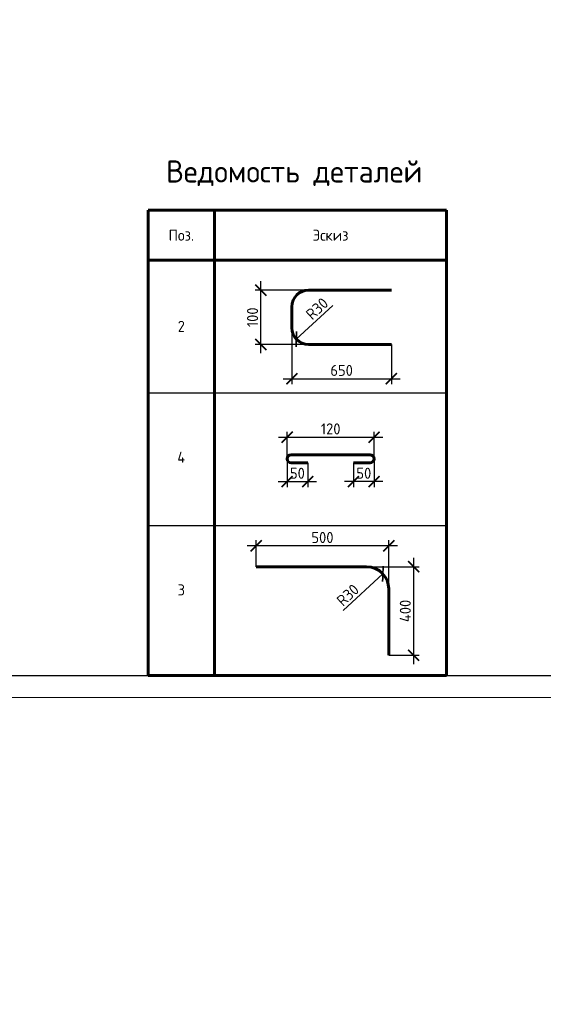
# Model space of a CAD drawing. Header units: millimetres. Extents: x 130535 to 3472113, y -52734 to 121434.
# Tile 51 of 100: x 567601 to 579443, y -14727 to 7540. Entities that reach past the tile are written whole.
import ezdxf
from ezdxf import colors
from ezdxf.entities.mleader import LeaderData, LeaderLine
from ezdxf.math import Vec2, Vec3

# ---------------------------------------------------------------- set-up
doc = ezdxf.new("R2010")
doc.units = ezdxf.units.MM
doc.layers.get('DEFPOINTS').update_dxf_attribs({"color": 1, "lineweight": 0})
for name, color, linetype, lineweight in [('Основная 0.60', 142, 'Continuous', 60), ('РАЗМЕРЫ', 1, 'Continuous', 9), ('Символы 0.20', 1, 'Continuous', 20), ('Текст 0.25', 82, 'Continuous', 25), ('ТОНКИЕ', 7, 'Continuous', 9)]:
    doc.layers.add(name, color=color, linetype=linetype, lineweight=lineweight)
doc.layers.add('ТОЛСТЫЕ_ОСНОВНЫЕ', color=6, linetype='Continuous')
doc.styles.add('GOST-2.304_Type-B', font='GOST_Common.ttf')
doc.styles.add('ГОСТ', font='isocpeur.TTF')
doc.dimstyles.new('СПДС', dxfattribs={"dimscale": 100, "dimtxt": 2.5, "dimasz": 2.5, "dimexe": 1.25, "dimexo": 0, "dimtad": 1, "dimdec": 0, "dimtxsty": 'GOST-2.304_Type-B', "dimblk": 'ARCHTICK', "dimcen": 2.5, "dimdle": 2, "dimadec": 0, "dimazin": 2, "dimtfac": 0.75, "dimtdec": 0, "dimtmove": 1, "dimatfit": 3, "dimfxl": 1, "dimtolj": 1, "dimarcsym": 1})

# ---------------------------------------------------------------- blocks, each defined once
blk = doc.blocks.new('*U5')
at = {"layer": 'ТОЛСТЫЕ_ОСНОВНЫЕ', "color": 6}
blk.add_lwpolyline([(20, 5), (589, 5), (589, 415), (20, 415)], close=True, dxfattribs=at)
at = {"layer": 'ТОНКИЕ'}
blk.add_lwpolyline([(0, 0), (594, 0), (594, 420), (0, 420)], close=True, dxfattribs=at)
blk = doc.blocks.new('_None')
blk = doc.blocks.new('_ArchTick')
at = {"color": 0, "linetype": 'ByBlock', "const_width": 0.15}
blk.add_lwpolyline([(-0.5, -0.5), (0.5, 0.5)], dxfattribs=at)
blk = doc.blocks.new('*D475')
at = {"layer": 'DEFPOINTS', "color": 0, "linetype": 'Continuous', "lineweight": 0, "transparency": 16777216}
for p in [(573055, 1424), (574132, 1424), (574132, 195)]:
    blk.add_point(p, dxfattribs=at)
at = {"layer": 'РАЗМЕРЫ', "color": 0, "linetype": 'Continuous', "lineweight": -2, "transparency": 16777216}
for p, q in [((573055, -5), (573055, 1624)), ((574132, 1424), (572930, 1424)), ((574132, 195), (572930, 195))]:
    blk.add_line(p, q, dxfattribs=at)
at = {"layer": 'РАЗМЕРЫ', "color": 0, "linetype": 'Continuous', "lineweight": -2, "transparency": 16777216, "xscale": 250, "yscale": 250, "zscale": 250}
for p, rotation in [((573055, 1424), 90), ((573055, 195), 270)]:
    blk.add_blockref('_ArchTick', p, dxfattribs=dict(at, rotation=rotation))
at = {"layer": 'РАЗМЕРЫ', "color": 0, "linetype": 'Continuous', "lineweight": 0, "transparency": 16777216, "insert": (572867, 810), "char_height": 250, "attachment_point": 5, "rotation": 90, "style": 'GOST-2.304_Type-B'}
blk.add_mtext('\\A1;100', dxfattribs=at)
blk = doc.blocks.new('*D476')
at = {"layer": 'DEFPOINTS', "color": 0, "linetype": 'Continuous', "lineweight": 0, "transparency": 16777216}
for p in [(573757, 570), (576007, 195), (576007, -579)]:
    blk.add_point(p, dxfattribs=at)
at = {"layer": 'РАЗМЕРЫ', "color": 0, "linetype": 'Continuous', "lineweight": -2, "transparency": 16777216}
for p, q in [((573757, 570), (573757, -704)), ((576007, 195), (576007, -704)), ((573557, -579), (576207, -579))]:
    blk.add_line(p, q, dxfattribs=at)
at = {"layer": 'РАЗМЕРЫ', "color": 0, "linetype": 'Continuous', "lineweight": -2, "transparency": 16777216, "xscale": 250, "yscale": 250, "zscale": 250, "rotation": 180}
blk.add_blockref('_ArchTick', (573757, -579), dxfattribs=at)
at = {"layer": 'РАЗМЕРЫ', "color": 0, "linetype": 'Continuous', "lineweight": -2, "transparency": 16777216, "xscale": 250, "yscale": 250, "zscale": 250}
blk.add_blockref('_ArchTick', (576007, -579), dxfattribs=at)
at = {"layer": 'РАЗМЕРЫ', "color": 0, "linetype": 'Continuous', "lineweight": 0, "transparency": 16777216, "insert": (574882, -391), "char_height": 250, "attachment_point": 5, "style": 'GOST-2.304_Type-B'}
blk.add_mtext('\\A1;650', dxfattribs=at)
blk = doc.blocks.new('*D477')
at = {"layer": 'DEFPOINTS', "color": 0, "linetype": 'Continuous', "lineweight": 0, "transparency": 16777216}
for p in [(574132, 570), (573857, 315)]:
    blk.add_point(p, dxfattribs=at)
at = {"layer": 'РАЗМЕРЫ', "color": 0, "linetype": 'Continuous', "lineweight": -2, "transparency": 16777216}
blk.add_line((574682, 1080), (573857, 315), dxfattribs=at)
at = {"layer": 'РАЗМЕРЫ', "color": 0, "linetype": 'Continuous', "lineweight": -2, "transparency": 16777216, "xscale": 250, "yscale": 250, "zscale": 250, "rotation": 222.8482016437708}
blk.add_blockref('_ArchTick', (573857, 315), dxfattribs=at)
at = {"layer": 'РАЗМЕРЫ', "color": 0, "linetype": 'Continuous', "lineweight": 0, "transparency": 16777216, "insert": (574326, 1005), "char_height": 250, "attachment_point": 5, "rotation": 42.8482, "style": 'GOST-2.304_Type-B'}
blk.add_mtext('\\A1;R30', dxfattribs=at)
blk = doc.blocks.new('*D478')
at = {"layer": 'DEFPOINTS', "color": 0, "linetype": 'Continuous', "lineweight": 0, "transparency": 16777216}
for p in [(575617, -2390), (575150, -2482), (575150, -2905)]:
    blk.add_point(p, dxfattribs=at)
at = {"layer": 'РАЗМЕРЫ', "color": 0, "linetype": 'Continuous', "lineweight": -2, "transparency": 16777216}
for p, q in [((575617, -2390), (575617, -3030)), ((575150, -2482), (575150, -3030)), ((575817, -2905), (574950, -2905))]:
    blk.add_line(p, q, dxfattribs=at)
at = {"layer": 'РАЗМЕРЫ', "color": 0, "linetype": 'Continuous', "lineweight": -2, "transparency": 16777216, "xscale": 250, "yscale": 250, "zscale": 250, "rotation": 180}
blk.add_blockref('_ArchTick', (575150, -2905), dxfattribs=at)
at = {"layer": 'РАЗМЕРЫ', "color": 0, "linetype": 'Continuous', "lineweight": -2, "transparency": 16777216, "xscale": 250, "yscale": 250, "zscale": 250}
blk.add_blockref('_ArchTick', (575617, -2905), dxfattribs=at)
at = {"layer": 'РАЗМЕРЫ', "color": 0, "linetype": 'Continuous', "lineweight": 0, "transparency": 16777216, "insert": (575384, -2717), "char_height": 250, "attachment_point": 5, "style": 'GOST-2.304_Type-B'}
blk.add_mtext('\\A1;50', dxfattribs=at)
blk = doc.blocks.new('*D479')
at = {"layer": 'DEFPOINTS', "color": 0, "linetype": 'Continuous', "lineweight": 0, "transparency": 16777216}
for p in [(573648, -2390), (574115, -2482), (574115, -2905)]:
    blk.add_point(p, dxfattribs=at)
at = {"layer": 'РАЗМЕРЫ', "color": 0, "linetype": 'Continuous', "lineweight": -2, "transparency": 16777216}
for p, q in [((573648, -2390), (573648, -3030)), ((574115, -2482), (574115, -3030)), ((573448, -2905), (574315, -2905))]:
    blk.add_line(p, q, dxfattribs=at)
at = {"layer": 'РАЗМЕРЫ', "color": 0, "linetype": 'Continuous', "lineweight": -2, "transparency": 16777216, "xscale": 250, "yscale": 250, "zscale": 250, "rotation": 180}
blk.add_blockref('_ArchTick', (573648, -2905), dxfattribs=at)
at = {"layer": 'РАЗМЕРЫ', "color": 0, "linetype": 'Continuous', "lineweight": -2, "transparency": 16777216, "xscale": 250, "yscale": 250, "zscale": 250}
blk.add_blockref('_ArchTick', (574115, -2905), dxfattribs=at)
at = {"layer": 'РАЗМЕРЫ', "color": 0, "linetype": 'Continuous', "lineweight": 0, "transparency": 16777216, "insert": (573882, -2717), "char_height": 250, "attachment_point": 5, "style": 'GOST-2.304_Type-B'}
blk.add_mtext('\\A1;50', dxfattribs=at)
blk = doc.blocks.new('*D480')
at = {"layer": 'DEFPOINTS', "color": 0, "linetype": 'Continuous', "lineweight": 0, "transparency": 16777216}
for p in [(575617, -1902), (573651, -2370), (575617, -2391)]:
    blk.add_point(p, dxfattribs=at)
at = {"layer": 'РАЗМЕРЫ', "color": 0, "linetype": 'Continuous', "lineweight": -2, "transparency": 16777216}
for p, q in [((573651, -2370), (573651, -1777)), ((575617, -2391), (575617, -1777)), ((573451, -1902), (575817, -1902))]:
    blk.add_line(p, q, dxfattribs=at)
at = {"layer": 'РАЗМЕРЫ', "color": 0, "linetype": 'Continuous', "lineweight": -2, "transparency": 16777216, "xscale": 250, "yscale": 250, "zscale": 250, "rotation": 180}
blk.add_blockref('_ArchTick', (573651, -1902), dxfattribs=at)
at = {"layer": 'РАЗМЕРЫ', "color": 0, "linetype": 'Continuous', "lineweight": -2, "transparency": 16777216, "xscale": 250, "yscale": 250, "zscale": 250}
blk.add_blockref('_ArchTick', (575617, -1902), dxfattribs=at)
at = {"layer": 'РАЗМЕРЫ', "color": 0, "linetype": 'Continuous', "lineweight": 0, "transparency": 16777216, "insert": (574634, -1714), "char_height": 250, "attachment_point": 5, "style": 'GOST-2.304_Type-B'}
blk.add_mtext('\\A1;120', dxfattribs=at)
blk = doc.blocks.new('*D481')
at = {"layer": 'DEFPOINTS', "color": 0, "linetype": 'Continuous', "lineweight": 0, "transparency": 16777216}
for p in [(575448, -4831), (575948, -6831), (576510, -6831)]:
    blk.add_point(p, dxfattribs=at)
at = {"layer": 'РАЗМЕРЫ', "color": 0, "linetype": 'Continuous', "lineweight": -2, "transparency": 16777216}
for p, q in [((576510, -4631), (576510, -7031)), ((575448, -4831), (576635, -4831)), ((575948, -6831), (576635, -6831))]:
    blk.add_line(p, q, dxfattribs=at)
at = {"layer": 'РАЗМЕРЫ', "color": 0, "linetype": 'Continuous', "lineweight": -2, "transparency": 16777216, "xscale": 250, "yscale": 250, "zscale": 250}
for p, rotation in [((576510, -4831), 90), ((576510, -6831), 270)]:
    blk.add_blockref('_ArchTick', p, dxfattribs=dict(at, rotation=rotation))
at = {"layer": 'РАЗМЕРЫ', "color": 0, "linetype": 'Continuous', "lineweight": 0, "transparency": 16777216, "insert": (576322, -5831), "char_height": 250, "attachment_point": 5, "rotation": 90, "style": 'GOST-2.304_Type-B'}
blk.add_mtext('\\A1;400', dxfattribs=at)
blk = doc.blocks.new('*D482')
at = {"layer": 'DEFPOINTS', "color": 0, "linetype": 'Continuous', "lineweight": 0, "transparency": 16777216}
for p in [(572948, -4357), (572948, -4831), (575948, -5331)]:
    blk.add_point(p, dxfattribs=at)
at = {"layer": 'РАЗМЕРЫ', "color": 0, "linetype": 'Continuous', "lineweight": -2, "transparency": 16777216}
for p, q in [((576148, -4357), (572748, -4357)), ((572948, -4831), (572948, -4232)), ((575948, -5331), (575948, -4232))]:
    blk.add_line(p, q, dxfattribs=at)
at = {"layer": 'РАЗМЕРЫ', "color": 0, "linetype": 'Continuous', "lineweight": -2, "transparency": 16777216, "xscale": 250, "yscale": 250, "zscale": 250, "rotation": 180}
blk.add_blockref('_ArchTick', (572948, -4357), dxfattribs=at)
at = {"layer": 'РАЗМЕРЫ', "color": 0, "linetype": 'Continuous', "lineweight": -2, "transparency": 16777216, "xscale": 250, "yscale": 250, "zscale": 250}
blk.add_blockref('_ArchTick', (575948, -4357), dxfattribs=at)
at = {"layer": 'РАЗМЕРЫ', "color": 0, "linetype": 'Continuous', "lineweight": 0, "transparency": 16777216, "insert": (574448, -4170), "char_height": 250, "attachment_point": 5, "style": 'GOST-2.304_Type-B'}
blk.add_mtext('\\A1;500', dxfattribs=at)
blk = doc.blocks.new('*D483')
at = {"layer": 'DEFPOINTS', "color": 0, "linetype": 'Continuous', "lineweight": 0, "transparency": 16777216}
for p in [(575815, -4991), (575448, -5331)]:
    blk.add_point(p, dxfattribs=at)
at = {"layer": 'РАЗМЕРЫ', "color": 0, "linetype": 'Continuous', "lineweight": -2, "transparency": 16777216}
blk.add_line((574920, -5821), (575815, -4991), dxfattribs=at)
at = {"layer": 'РАЗМЕРЫ', "color": 0, "linetype": 'Continuous', "lineweight": -2, "transparency": 16777216, "xscale": 250, "yscale": 250, "zscale": 250, "rotation": 42.84820164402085}
blk.add_blockref('_ArchTick', (575815, -4991), dxfattribs=at)
at = {"layer": 'РАЗМЕРЫ', "color": 0, "linetype": 'Continuous', "lineweight": 0, "transparency": 16777216, "insert": (575022, -5471), "char_height": 250, "attachment_point": 5, "rotation": 42.8482, "style": 'GOST-2.304_Type-B'}
blk.add_mtext('\\A1;R30', dxfattribs=at)

msp = doc.modelspace()

# ---------------------------------------------------------------- linework, layer by layer
at = {"layer": 'Основная 0.60', "linetype": 'Continuous', "lineweight": 60}
for p, q in [((570506, 3229.9), (577256, 3229.9)), ((570506, 3229.9), (570506, -7290.1)), ((572006, 3229.9), (572006, -7290.1)), ((577256, 3229.9), (577256, -7290.1)), ((570506, 2104.9), (577256, 2104.9)), ((570506, -7290.1), (577256, -7290.1))]:
    msp.add_line(p, q, dxfattribs=at)
at = {"layer": 'Основная 0.60'}
for p, q in [((574132.3, 1424.3), (576007.3, 1424.3)), ((573757.3, 1049.3), (573757.3, 569.8)), ((574132.3, 194.8), (576007.3, 194.8)), ((573740.3, -2298.1), (575525.4, -2298.1)), ((573740.3, -2481.7), (574115.3, -2481.7)), ((575525.4, -2481.7), (575150.4, -2481.7)), ((575448, -4831.1), (572948, -4831.1)), ((575948, -6831.1), (575948, -5331.1))]:
    msp.add_line(p, q, dxfattribs=at)
at = {"layer": 'Основная 0.60', "linetype": 'Continuous', "lineweight": -3}
for p, q in [((570506, -895.1), (577256, -895.1)), ((570506, -895.1), (577256, -895.1)), ((570506, -3895.1), (577256, -3895.1))]:
    msp.add_line(p, q, dxfattribs=at)
at = {"layer": 'Основная 0.60'}
for centre, radius, start, end in [((574132.3, 1049.3), 375, 90, 180), ((574132.3, 569.8), 375, 180, 270), ((573740.3, -2389.9), 91.8, 90, 270), ((575525.4, -2389.9), 91.8, 270, 90), ((575448, -5331.1), 500, 0, 90)]:
    msp.add_arc(centre, radius, start, end, dxfattribs=at)

# ---------------------------------------------------------------- block references
at = {"xscale": 100, "yscale": 100, "zscale": 100}
msp.add_blockref('*U5', (539249.9, -7790.1), dxfattribs=at)
msp.add_blockref('*U5', (539249.9, -7790.1), dxfattribs=at)

# ---------------------------------------------------------------- texts
at = {"insert": (153574.3, 18462.6), "char_height": 330, "attachment_point": 1, "style": 'ГОСТ'}
msp.add_mtext_dynamic_manual_height_columns('\\pi10055.14148;{\\H1.5152x;\\P\\pi7542.56108;Общие указания\\P\\pi1650;}1.^IРабочая документация разработана в соответствии с заданием на проектирование, требованиями действующих технических регламентов, стандартов, сводов правил и других документов, содержащих установленные требования.\\P2.^IРабочая документация выполнена в соответствии со следующими нормативными и техническими документами:\\P-^IСП 20.13330.2016 "Нагрузки и Воздействия";\\P-^IСП 63.13330.2012 "Бетонные и железобетонные конструкции. Основные положения";\\P-^IСП 22.13330.2016 "Основания зданий и сооружений";\\P-^IСП 45.13330.2012 "Земляные сооружения, основания и фундаменты".\\P3.   За относительную отметку 0,000 принята отметка чистого пола первого этажа.\\P4.^IПеречень видов работ, для которых необходимо составлять акты освидетельствования скрытых работ:\\P-^Iармирование конструкций;\\P-^Iосвидетельствование опалубки перед бетонированием;\\P-^Iвыполнение сварочных работ;\\P-^Iотбор контрольных проб бетона;\\P-^Iсоответствие законченных железобетонных конструкций проекту с отображением качества работ;\\P-^Iустройство монолитных конструкций, выполняемых в зимнее время;  \\P\\pi0;        -    устройство гидроизоляции;\\P\\pi1650;-^Iуплотнение грунтов и обратную засыпку.\\PЗапрещается выполнение последующих работ при отсутствии актов освидетельствования предшествующих скрытых работ во всех случаях.\\P\\pi0;        5. Проект рассчитан на производство работ в период положительных температур. В случае выполнения работ при отрицательных температурах необходимо выполнять требования СНиП часть 3 по производству работ и ППР.\\P        6. При минимальной температуре воздуха до минус 15°С допускается:\\P\\pi1650;-выдерживание бетона в конструкции методом термоса, при предварительном разогреве бетонной смеси;\\P -форсированный электроразогрев бетона в конструкции с повторным уплотнением.\\PПри минимальной температуре воздуха до минус 25°С допускается:\\P -обогрев бетона в греющей опалубке с помощью низкотемпературных электронагревателей;\\P -электродный сквозной прогрев бетона;\\P -электрообогрев с помощью греющего провода.', width=18460.283, gutter_width=5800, heights=[33815.2], dxfattribs=at)
at = {"layer": 'Основная 0.60', "linetype": 'Continuous', "lineweight": -3, "attachment_point": 5, "style": 'GOST-2.304_Type-B'}
for s, insert, char_height, width in [('Ведомость деталей', (573811, 4068.3), 500, 6669.969), ('Поз.', (571256, 2667.4), 250, 1200), ('Эскиз', (574631, 2667.4), 250, 1200), ('2', (571256, 604.9), 250, 1200), ('4', (571256, -2354.9), 250, 1200), ('3', (571256, -5354.9), 250, 1200)]:
    msp.add_mtext(s, dxfattribs=dict(at, insert=insert, char_height=char_height, width=width))
at = {"layer": 'Текст 0.25', "char_height": 250, "attachment_point": 1, "style": 'GOST-2.304_Type-B'}
for s, insert in [('\\pi750;1 Обратную засыпку пазух выполнять непучинистым, ненабухающим грунтом без органических включений с проливкой водой слоями не более 20 см с уплотнением грунта до коэффициента уплотнения 0,95.\\P2 При производстве земляных работ не допускать ухудшения свойств грунтов и качества подготовленного основания вследствие замачивания, промерзания, размыва, повреждения механизмами и транспортом.\\P3 Поз. 5 установить на хим. анкер BIT 200 (EASY FIX DIT-200) или аналог. Анкеровка выполняется в теле стен и в теле плиты по всей длине с шагом 400 мм.\\P4 При изготовлении пространственных арматурных каркасов соединение стержней выполнять при помощи вязальной проволоки. \\P5 Поз. 4 установить в шахматном порядке.\\P6 Выполнить обмазочную гидроизоляцию всех поверхностей, соприкасающихся с грунтом, горячим битумом за 2 раза.', (385539.3, 4816.9)), ('\\pi750;1 Обратную засыпку пазух выполнять непучинистым, ненабухающим грунтом без органических включений с проливкой водой слоями не более 20 см с уплотнением грунта до коэффициента уплотнения 0,95.\\P2 При производстве земляных работ не допускать ухудшения свойств грунтов и качества подготовленного основания вследствие замачивания, промерзания, размыва, повреждения механизмами и транспортом.\\P3 Поз. 5 установить на хим. анкер BIT 200 (EASY FIX DIT-200) или аналог. Анкеровка выполняется в теле стен и в теле плиты по всей длине с шагом 400 мм.\\P4 При изготовлении пространственных арматурных каркасов соединение стержней выполнять при помощи вязальной проволоки. \\P5 Поз. 4 установить в шахматном порядке.\\P6 Выполнить обмазочную гидроизоляцию всех поверхностей, соприкасающихся с грунтом, горячим битумом за 2 раза.', (451078.6, 4816.9)), ('\\pi750;1 Обратную засыпку пазух выполнять непучинистым, ненабухающим грунтом без органических включений с проливкой водой слоями не более 20 см с уплотнением грунта до коэффициента уплотнения 0,95.\\P2 При производстве земляных работ не допускать ухудшения свойств грунтов и качества подготовленного основания вследствие замачивания, промерзания, размыва, повреждения механизмами и транспортом.\\P3 Поз. 5 установить на хим. анкер BIT 200 (EASY FIX DIT-200) или аналог. Анкеровка выполняется в теле стен, ступеней и в теле плиты по всей длине с шагом 400 мм.\\P4 При изготовлении пространственных арматурных каркасов соединение стержней выполнять при помощи вязальной проволоки. \\P5 Поз. 4 установить в шахматном порядке.\\P6 Выполнить обмазочную гидроизоляцию всех поверхностей, соприкасающихся с грунтом, горячим битумом за 2 раза.\\P7 Поз. 2 выполняется в теле стен, ступеней и в теле плиты по всей длине с шагом 200 мм', (515636.1, 4816.9))]:
    msp.add_mtext_dynamic_manual_height_columns(s, width=17507.725, gutter_width=1250, heights=[0], dxfattribs=dict(at, insert=insert))

# ---------------------------------------------------------------- dimensions: what is measured, and where the dimension line sits
at = {"layer": 'РАЗМЕРЫ', "color": 3, "linetype": 'Continuous', "lineweight": 0}
for base, p1, p2, angle, text, picture, middle in [((573054.7, 1424.3), (574132.3, 194.8), (574132.3, 1424.3), 90, '100', '*D475', (572867.2, 809.6)), ((575150.4, -2904.7), (575617.2, -2389.9), (575150.4, -2481.7), 180, '50', '*D478', (575383.8, -2717.2)), ((572948, -4357.5), (575948, -5331.1), (572948, -4831.1), 180, '500', '*D482', (574448, -4170)), ((576509.8, -6831.1), (575448, -4831.1), (575948, -6831.1), 270, '400', '*D481', (576322.3, -5831.1))]:
    dim = msp.add_linear_dim(base=base, p1=p1, p2=p2, angle=angle, text=text, dimstyle='СПДС', override={"dimlfac": 0.2}, dxfattribs=at)
    dim.commit()
    dim.dimension.update_dxf_attribs({"geometry": picture, "text_midpoint": middle})
for center, mpoint, picture, middle in [((574132.3, 569.8), (573857.3, 314.8), '*D477', (574453, 867.3)), ((575448, -5331.1), (575814.6, -4991), '*D483', (575149.3, -5608.1))]:
    dim = msp.add_radius_dim(center=center, mpoint=mpoint, text='R30', dimstyle='СПДС', override={"dimlfac": 0.2}, dxfattribs=at)
    dim.commit()
    dim.dimension.update_dxf_attribs({"geometry": picture, "text_midpoint": middle, "dimtype": 164})
for base, p1, p2, text, picture, middle in [((576007.3, -578.6), (573757.3, 569.8), (576007.3, 194.8), '650', '*D476', (574882.3, -391.1)), ((575617.2, -1901.9), (573650.7, -2369.9), (575617.2, -2390.9), '120', '*D480', (574633.9, -1714.4)), ((574115.3, -2904.7), (573648.5, -2389.9), (574115.3, -2481.7), '50', '*D479', (573881.9, -2717.2))]:
    dim = msp.add_linear_dim(base=base, p1=p1, p2=p2, text=text, dimstyle='СПДС', override={"dimlfac": 0.2}, dxfattribs=at)
    dim.commit()
    dim.dimension.update_dxf_attribs({"geometry": picture, "text_midpoint": middle})

# ---------------------------------------------------------------- leaders
at = {"layer": 'Символы 0.20', "ltscale": 100}
ml = msp.add_multileader_mtext('Standard', dxfattribs=at)
ml.set_content('Щебень фр.20-40', color=256, style='ГОСТ')
ml.set_leader_properties(color=256, linetype='ByLayer', lineweight=-1)
ml.set_arrow_properties(name='NONE')
ml.build(insert=Vec2(0, 0))
ml.multileader.update_dxf_attribs({"text_left_attachment_type": 6, "text_right_attachment_type": 6, "dogleg_length": 2.5, "arrow_head_size": 45, "scale": 100})
ctx = ml.context
ctx.base_point, ctx.scale, ctx.char_height, ctx.arrow_head_size, ctx.landing_gap_size, ctx.plane_origin = Vec3(443794.3, 5890.3), 100, 300, 45, 22.5, Vec3(437897.8, 2579.9)
ctx.left_attachment, ctx.right_attachment = 6, 6
notes = []
notes.append((ctx, [(1, (1, 1, 0), (443544.3, 5890.3), (1, 0), 250, [(0, [(441793.3, 7316.8)], 0, [])])]))
ctx.mtext.insert, ctx.mtext.width, ctx.mtext.flow_direction = Vec3(443816.8, 6280.3), 2129.129, 5
ml = msp.add_multileader_mtext('Standard', dxfattribs=at)
ml.set_content('Щебень фр.20-40', color=256, style='ГОСТ')
ml.set_leader_properties(color=256, linetype='ByLayer', lineweight=-1)
ml.set_arrow_properties(name='NONE')
ml.build(insert=Vec2(0, 0))
ml.multileader.update_dxf_attribs({"text_left_attachment_type": 6, "text_right_attachment_type": 6, "dogleg_length": 2.5, "arrow_head_size": 45, "scale": 100})
ctx = ml.context
ctx.base_point, ctx.scale, ctx.char_height, ctx.arrow_head_size, ctx.landing_gap_size, ctx.plane_origin = Vec3(378255, 5560.4), 100, 300, 45, 22.5, Vec3(372358.5, 2249.9)
ctx.left_attachment, ctx.right_attachment = 6, 6
notes.append((ctx, [(1, (1, 1, 0), (378005, 5560.4), (1, 0), 250, [(0, [(376254, 6986.9)], 0, [])])]))
ctx.mtext.insert, ctx.mtext.width, ctx.mtext.flow_direction = Vec3(378277.5, 5950.4), 2129.129, 5
for ctx, leaders in notes:
    for number, flags, end, landing, length, lines in leaders:
        leader = LeaderData()
        leader.index, (leader.has_last_leader_line, leader.has_dogleg_vector, leader.attachment_direction) = number, flags
        leader.last_leader_point, leader.dogleg_vector, leader.dogleg_length = Vec3(end), Vec3(landing), length
        for number, points, colour, breaks in lines:
            line = LeaderLine()
            line.index, line.vertices, line.color, line.breaks = number, Vec3.list(points), colors.encode_raw_color(colour), breaks
            leader.lines.append(line)
        ctx.leaders.append(leader)

doc.saveas('drawing.dxf')
